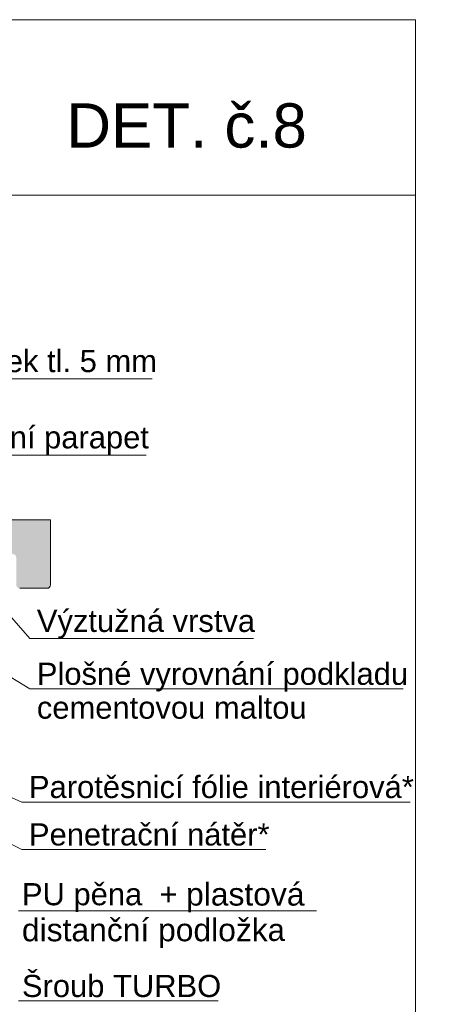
# Model space of a CAD drawing. Header units: millimetres. Extents: x -456324 to -444643, y 41194 to 44766.
# Tile 23 of 23: x -444888 to -444654, y 42637 to 43193. Entities that reach past the tile are written whole.
import ezdxf

# ---------------------------------------------------------------- set-up
doc = ezdxf.new("R2010")
doc.units = ezdxf.units.MM
doc.header["$MEASUREMENT"] = 0
doc.styles.add('GENEROVANÝ_STYL_1', font='txt')

msp = doc.modelspace()

# ---------------------------------------------------------------- hatches: boundary and pattern name
at = {"linetype": 'Continuous', "lineweight": 20, "true_color": 0xff6600}
msp.add_hatch(color=30, dxfattribs=at).paths.add_polyline_path([(-445172.62, 42891.59), (-444891.6, 42891.6, -0.409528), (-444889.7, 42889.67), (-444889.7, 42874.19, 0.414214), (-444887.76, 42872.25), (-444872.28, 42872.25, 0.414214), (-444870.35, 42874.19), (-444870.35, 42910.94), (-445038.98, 42910.97), (-445172.62, 42910.96)])

# ---------------------------------------------------------------- linework, layer by layer
at = {"color": 154, "linetype": 'Continuous', "lineweight": 13}
for p, q in [((-445686.15, 43094.33), (-444664.16, 43094.33)), ((-445015.05, 42990.55), (-444812.84, 42990.55)), ((-444990.51, 42947.5), (-444816.31, 42947.5)), ((-444913.86, 42880.41), (-444882.06, 42843.84)), ((-445166.1, 42875.51), (-444886.53, 42751.57)), ((-444975.01, 42872.01), (-444882.06, 42815.5)), ((-445153.63, 42857.2), (-444886.53, 42724.75)), ((-444882.06, 42843.84), (-444880.06, 42843.84)), ((-444880.06, 42843.84), (-444755.73, 42843.84)), ((-444882.06, 42815.5), (-444880.06, 42815.5)), ((-444880.06, 42815.5), (-444671.19, 42815.5)), ((-444886.53, 42751.57), (-444884.53, 42751.57)), ((-444884.53, 42751.57), (-444667.28, 42751.57)), ((-444886.53, 42724.75), (-444884.53, 42724.75)), ((-444884.53, 42724.75), (-444748.72, 42724.75)), ((-444888.49, 42690.1), (-444720.08, 42690.1)), ((-444888.49, 42639.33), (-444775.6, 42639.33))]:
    msp.add_line(p, q, dxfattribs=at)
at = {"color": 48, "linetype": 'Continuous', "lineweight": 20, "true_color": 0x5a400a}
for p, q in [((-445179.54, 42910.95), (-444870.35, 42910.92)), ((-444870.35, 42910.95), (-444870.35, 42874.19)), ((-444872.28, 42872.25), (-444887.76, 42872.25))]:
    msp.add_line(p, q, dxfattribs=at)
at = {"color": 154, "linetype": 'Continuous', "lineweight": 13}
msp.add_lwpolyline([(-445686.15, 43193.33), (-444664.16, 43193.33), (-444664.16, 41726.1), (-445686.15, 41726.1)], close=True, dxfattribs=at)
at = {"color": 48, "linetype": 'Continuous', "lineweight": 20, "true_color": 0x5a400a}
msp.add_arc((-444872.28, 42874.19), 1.93, 270, 0, dxfattribs=at)

# ---------------------------------------------------------------- texts
at = {"color": 154, "linetype": 'Continuous', "lineweight": 13, "attachment_point": 7, "style": 'GENEROVANÝ_STYL_1'}
for s, insert, char_height in [('\\A1;{\\pql;\\fArial|b0|i0|c238|p38;DET. č.\\fArial|b0|i0|c238|p38;8}', (-444861.38, 43120.75), 25), ('\\A1;{\\pql;\\fArial|b0|i0|c238|p38;PE pěnový pásek tl. 5 mm}', (-445013.05, 42990.55), 12.5), ('\\A1;{\\pql;\\fArial|b0|i0|c238|p38;Lepený vnitřní parapet}', (-444988.51, 42947.5), 12.5), ('\\A1;{\\pql;\\fArial|b0|i0|c238|p38;Výztužná vrstva}', (-444878.06, 42843.84), 12.5), ('\\A1;{\\pql;\\fArial|b0|i0|c238|p38;Plošné vyrovnání podkladu}', (-444878.06, 42813.97), 12.5), ('\\A1;{\\pql;\\fArial|b0|i0|c238|p38;cementovou maltou}', (-444878.06, 42798.45), 12.5), ('\\A1;{\\pql;\\fArial|b0|i0|c238|p38;Parotěsnicí fólie interiérová*}', (-444882.53, 42753.66), 12.5), ('\\A1;{\\pql;\\fArial|b0|i0|c238|p38;Penetrační nátěr*}', (-444882.53, 42726.85), 12.5), ('\\A1;{\\pql;\\fArial|b0|i0|c238|p38;Šroub TURBO}', (-444886.49, 42641.29), 12.5)]:
    msp.add_mtext(s, dxfattribs=dict(at, insert=insert, char_height=char_height))
at = {"color": 154, "linetype": 'Continuous', "lineweight": 13, "insert": (-444886.49, 42669.08), "char_height": 12.5, "attachment_point": 7, "line_spacing_factor": 0.939795, "style": 'GENEROVANÝ_STYL_1'}
msp.add_mtext('\\A1;{\\pql;\\fArial|b0|i0|c238|p38;PU pěna  + \\fArial|b0|i0|c238|p38;\\H1.028831x;plastová \\P\\pql;\\fArial|b0|i0|c238|p38;distanční podložk\\fArial|b0|i0|c238|p38;\\H0.971977x;a\\fArial|b0|i0|c238|p38; }', dxfattribs=at)

doc.saveas('drawing.dxf')
